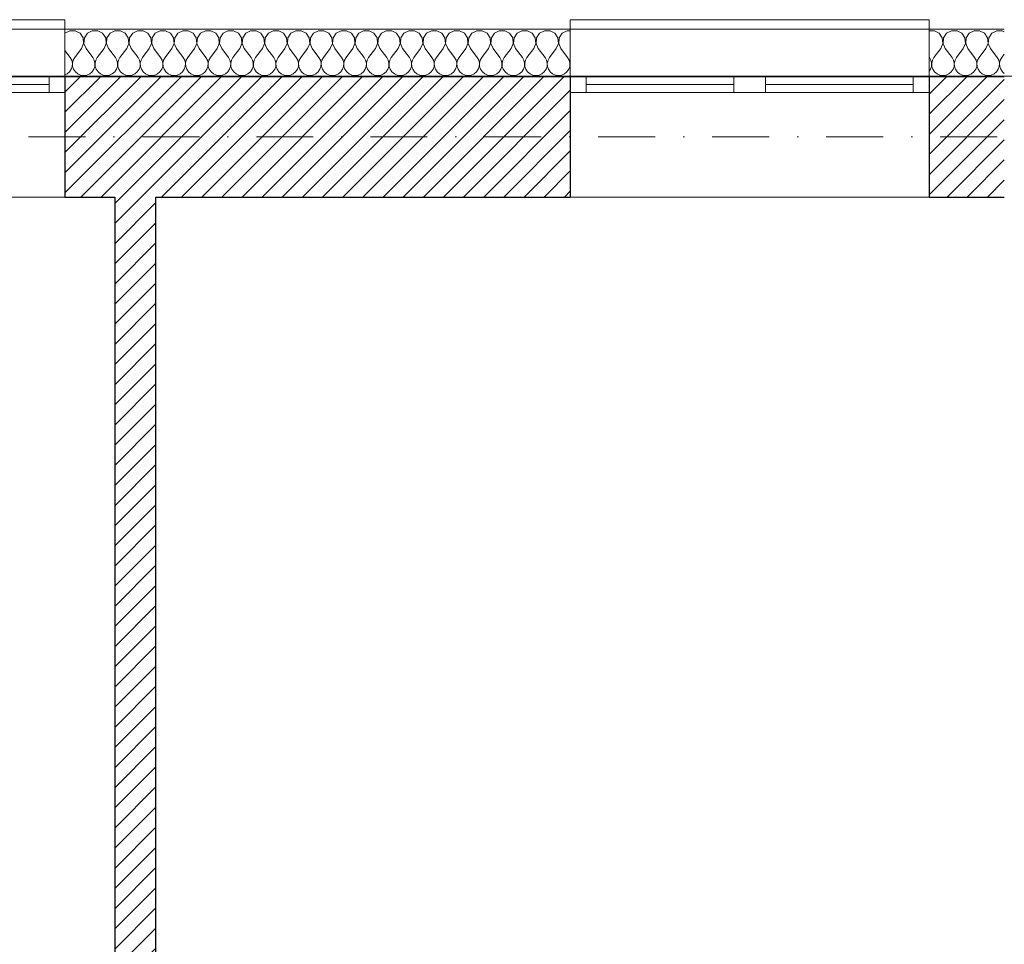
# Model space of a CAD drawing. Header units: millimetres. Extents: x 172139 to 266886, y 98118 to 138225.
# Tile 120 of 123: x 245941 to 249051, y 118786 to 121706. Entities that reach past the tile are written whole.
import ezdxf

# ---------------------------------------------------------------- set-up
doc = ezdxf.new("R2010")
doc.units = ezdxf.units.MM
doc.header["$MEASUREMENT"] = 0
doc.linetypes.add('Kropki i Kreski', pattern=[360, 180, -90, 0, -90])
for name, color, linetype in [('Konstrukcja - Siatki mod', 7, 'Continuous'), ('KR_INW', 7, 'Continuous'), ('NAPIS_SODON', 7, 'Continuous')]:
    doc.layers.add(name, color=color, linetype=linetype)
doc.layers.add('Konstrukcja - Siatki mod_Nr_pióra__48', color=7, linetype='Continuous', lineweight=15, true_color=0xa80f02)
doc.layers.add('KR_INW_Nr_pióra__102', color=7, linetype='Continuous', lineweight=5, true_color=0xcccccc)
for name, color, linetype, lineweight in [('KR_INW_Nr_pióra__101', 252, 'Continuous', 5), ('KR_INW_Nr_pióra__27', 7, 'Continuous', 25), ('KR_INW_Nr_pióra__47', 7, 'Continuous', 15), ('NAPIS_SODON_Nr_pióra__1', 7, 'Continuous', 13), ('Okna ArchiCADa_Nr_pióra__1', 7, 'Continuous', 13)]:
    doc.layers.add(name, color=color, linetype=linetype, lineweight=lineweight)
pattern_1 = [(45, (0, 0), (-31.819804, 31.819804), [])]

# ---------------------------------------------------------------- blocks, each defined once
blk = doc.blocks.new('Strop_1', base_point=(179225, 121523.3))
at = {"layer": 'NAPIS_SODON_Nr_pióra__1', "linetype": 'Continuous', "flags": 128}
blk.add_lwpolyline([(179225, 121523.3), (179225.9, 107003.8), (250898.3, 107008.3), (250897.4, 121527.8)], close=True, dxfattribs=at)
blk = doc.blocks.new('*X247')
at = {"layer": 'KR_INW_Nr_pióra__102', "linetype": 'Continuous'}
for p, q in [((246098.4, 121670.9), (246083.2, 121662.8)), ((246115.8, 121670.9), (246098.4, 121670.9)), ((246131.2, 121662.7), (246115.8, 121670.9)), ((246140.8, 121648.2), (246131.2, 121662.7)), ((246142.4, 121630.9), (246140.8, 121648.2)), ((246144.9, 121648.2), (246143.3, 121630.9)), ((246154.5, 121662.7), (246144.9, 121648.2)), ((246169.9, 121670.9), (246154.5, 121662.7)), ((246187.3, 121670.9), (246169.9, 121670.9)), ((246202.6, 121662.7), (246187.3, 121670.9)), ((246212.2, 121648.2), (246202.6, 121662.7)), ((246213.9, 121630.9), (246212.2, 121648.2)), ((246216.3, 121648.2), (246214.7, 121630.9)), ((246226, 121662.7), (246216.3, 121648.2)), ((246241.3, 121670.9), (246226, 121662.7)), ((246258.7, 121670.9), (246241.3, 121670.9)), ((246274, 121662.7), (246258.7, 121670.9)), ((246283.7, 121648.2), (246274, 121662.7)), ((246285.3, 121630.9), (246283.7, 121648.2)), ((246287.8, 121648.2), (246286.1, 121630.9)), ((246297.4, 121662.7), (246287.8, 121648.2)), ((246312.7, 121670.9), (246297.4, 121662.7)), ((246330.1, 121670.9), (246312.7, 121670.9)), ((246345.5, 121662.7), (246330.1, 121670.9)), ((246355.1, 121648.2), (246345.5, 121662.7)), ((246356.7, 121630.9), (246355.1, 121648.2)), ((246359.2, 121648.2), (246357.6, 121630.9)), ((246368.8, 121662.7), (246359.2, 121648.2)), ((246384.2, 121670.9), (246368.8, 121662.7)), ((246401.6, 121670.9), (246384.2, 121670.9)), ((246416.9, 121662.7), (246401.6, 121670.9)), ((246426.5, 121648.2), (246416.9, 121662.7)), ((246428.2, 121630.9), (246426.5, 121648.2)), ((246430.6, 121648.2), (246429, 121630.9)), ((246440.3, 121662.7), (246430.6, 121648.2)), ((246455.6, 121670.9), (246440.3, 121662.7)), ((246473, 121670.9), (246455.6, 121670.9)), ((246488.3, 121662.7), (246473, 121670.9)), ((246497.9, 121648.2), (246488.3, 121662.7)), ((246499.6, 121630.9), (246497.9, 121648.2)), ((246502.1, 121648.2), (246500.4, 121630.9)), ((246511.7, 121662.7), (246502.1, 121648.2)), ((246527, 121670.9), (246511.7, 121662.7)), ((246544.4, 121670.9), (246527, 121670.9)), ((246559.7, 121662.7), (246544.4, 121670.9)), ((246569.4, 121648.2), (246559.7, 121662.7)), ((246571, 121630.9), (246569.4, 121648.2)), ((246573.5, 121648.2), (246571.8, 121630.9)), ((246583.1, 121662.7), (246573.5, 121648.2)), ((246598.4, 121670.9), (246583.1, 121662.7)), ((246615.8, 121670.9), (246598.4, 121670.9)), ((246631.2, 121662.7), (246615.8, 121670.9)), ((246640.8, 121648.2), (246631.2, 121662.7)), ((246642.4, 121630.9), (246640.8, 121648.2)), ((246644.9, 121648.2), (246643.3, 121630.9)), ((246654.5, 121662.7), (246644.9, 121648.2)), ((246669.9, 121670.9), (246654.5, 121662.7)), ((246687.3, 121670.9), (246669.9, 121670.9)), ((246702.6, 121662.7), (246687.3, 121670.9)), ((246712.2, 121648.2), (246702.6, 121662.7)), ((246713.9, 121630.9), (246712.2, 121648.2)), ((246716.3, 121648.2), (246714.7, 121630.9)), ((246726, 121662.7), (246716.3, 121648.2)), ((246741.3, 121670.9), (246726, 121662.7)), ((246758.7, 121670.9), (246741.3, 121670.9)), ((246774, 121662.7), (246758.7, 121670.9)), ((246783.7, 121648.2), (246774, 121662.7)), ((246785.3, 121630.9), (246783.7, 121648.2)), ((246787.8, 121648.2), (246786.1, 121630.9)), ((246797.4, 121662.7), (246787.8, 121648.2)), ((246812.7, 121670.9), (246797.4, 121662.7)), ((246830.1, 121670.9), (246812.7, 121670.9)), ((246845.5, 121662.7), (246830.1, 121670.9)), ((246855.1, 121648.2), (246845.5, 121662.7)), ((246856.7, 121630.9), (246855.1, 121648.2)), ((246859.2, 121648.2), (246857.6, 121630.9)), ((246868.8, 121662.7), (246859.2, 121648.2)), ((246884.2, 121670.9), (246868.8, 121662.7)), ((246901.6, 121670.9), (246884.2, 121670.9)), ((246916.9, 121662.7), (246901.6, 121670.9)), ((246926.5, 121648.2), (246916.9, 121662.7)), ((246928.2, 121630.9), (246926.5, 121648.2)), ((246930.6, 121648.2), (246929, 121630.9)), ((246940.3, 121662.7), (246930.6, 121648.2)), ((246955.6, 121670.9), (246940.3, 121662.7)), ((246973, 121670.9), (246955.6, 121670.9)), ((246988.3, 121662.7), (246973, 121670.9)), ((246997.9, 121648.2), (246988.3, 121662.7)), ((246999.6, 121630.9), (246997.9, 121648.2)), ((247002.1, 121648.2), (247000.4, 121630.9)), ((247011.7, 121662.7), (247002.1, 121648.2)), ((247027, 121670.9), (247011.7, 121662.7)), ((247044.4, 121670.9), (247027, 121670.9)), ((247059.7, 121662.7), (247044.4, 121670.9)), ((247069.4, 121648.2), (247059.7, 121662.7)), ((247071, 121630.9), (247069.4, 121648.2)), ((247073.5, 121648.2), (247071.8, 121630.9)), ((247083.1, 121662.7), (247073.5, 121648.2)), ((247098.4, 121670.9), (247083.1, 121662.7)), ((247115.8, 121670.9), (247098.4, 121670.9)), ((247131.2, 121662.7), (247115.8, 121670.9)), ((247140.8, 121648.2), (247131.2, 121662.7)), ((247142.4, 121630.9), (247140.8, 121648.2)), ((247144.9, 121648.2), (247143.3, 121630.9)), ((247154.5, 121662.7), (247144.9, 121648.2)), ((247169.9, 121670.9), (247154.5, 121662.7)), ((247187.3, 121670.9), (247169.9, 121670.9)), ((247202.6, 121662.7), (247187.3, 121670.9)), ((247212.2, 121648.2), (247202.6, 121662.7)), ((247213.9, 121630.9), (247212.2, 121648.2)), ((247216.3, 121648.2), (247214.7, 121630.9)), ((247226, 121662.7), (247216.3, 121648.2)), ((247241.3, 121670.9), (247226, 121662.7)), ((247258.7, 121670.9), (247241.3, 121670.9)), ((247274, 121662.7), (247258.7, 121670.9)), ((247283.7, 121648.2), (247274, 121662.7)), ((247285.3, 121630.9), (247283.7, 121648.2)), ((247287.8, 121648.2), (247286.1, 121630.9)), ((247297.4, 121662.7), (247287.8, 121648.2)), ((247312.7, 121670.9), (247297.4, 121662.7)), ((247330.1, 121670.9), (247312.7, 121670.9)), ((247345.5, 121662.7), (247330.1, 121670.9)), ((247355.1, 121648.2), (247345.5, 121662.7)), ((247356.7, 121630.9), (247355.1, 121648.2)), ((247359.2, 121648.2), (247357.6, 121630.9)), ((247368.8, 121662.7), (247359.2, 121648.2)), ((247384.2, 121670.9), (247368.8, 121662.7)), ((247401.6, 121670.9), (247384.2, 121670.9)), ((247416.9, 121662.7), (247401.6, 121670.9)), ((247426.5, 121648.2), (247416.9, 121662.7)), ((247428.2, 121630.9), (247426.5, 121648.2)), ((247430.6, 121648.2), (247429, 121630.9)), ((247440.3, 121662.7), (247430.6, 121648.2)), ((247455.6, 121670.9), (247440.3, 121662.7)), ((247473, 121670.9), (247455.6, 121670.9)), ((247488.3, 121662.7), (247473, 121670.9)), ((247497.9, 121648.2), (247488.3, 121662.7)), ((247499.6, 121630.9), (247497.9, 121648.2)), ((247502.1, 121648.2), (247500.4, 121630.9)), ((247511.7, 121662.7), (247502.1, 121648.2)), ((247527, 121670.9), (247511.7, 121662.7)), ((247544.4, 121670.9), (247527, 121670.9)), ((247559.7, 121662.7), (247544.4, 121670.9)), ((247569.4, 121648.2), (247559.7, 121662.7)), ((247571, 121630.9), (247569.4, 121648.2)), ((247573.5, 121648.2), (247571.8, 121630.9)), ((247583.1, 121662.7), (247573.5, 121648.2)), ((247598.4, 121670.9), (247583.1, 121662.7)), ((247615.8, 121670.9), (247598.4, 121670.9)), ((247631.2, 121662.7), (247615.8, 121670.9)), ((247640.8, 121648.2), (247631.2, 121662.7)), ((247642.4, 121630.9), (247640.8, 121648.2)), ((247644.9, 121648.2), (247643.3, 121630.9)), ((247654.5, 121662.7), (247644.9, 121648.2)), ((247669.9, 121670.9), (247654.5, 121662.7)), ((247679.9, 121670.9), (247669.9, 121670.9)), ((246135.7, 121614.9), (246142.4, 121630.9)), ((246143.3, 121630.9), (246150, 121614.9)), ((246207.1, 121614.9), (246213.9, 121630.9)), ((246214.7, 121630.9), (246221.4, 121614.9)), ((246278.6, 121614.9), (246285.3, 121630.9)), ((246286.1, 121630.9), (246292.9, 121614.9)), ((246350, 121614.9), (246356.7, 121630.9)), ((246357.6, 121630.9), (246364.3, 121614.9)), ((246421.4, 121614.9), (246428.2, 121630.9)), ((246429, 121630.9), (246435.7, 121614.9)), ((246492.9, 121614.9), (246499.6, 121630.9)), ((246500.4, 121630.9), (246507.1, 121614.9)), ((246564.3, 121614.9), (246571, 121630.9)), ((246571.8, 121630.9), (246578.6, 121614.9)), ((246635.7, 121614.9), (246642.4, 121630.9)), ((246643.3, 121630.9), (246650, 121614.9)), ((246707.1, 121614.9), (246713.9, 121630.9)), ((246714.7, 121630.9), (246721.4, 121614.9)), ((246778.6, 121614.9), (246785.3, 121630.9)), ((246786.1, 121630.9), (246792.9, 121614.9)), ((246850, 121614.9), (246856.7, 121630.9)), ((246857.6, 121630.9), (246864.3, 121614.9)), ((246921.4, 121614.9), (246928.2, 121630.9)), ((246929, 121630.9), (246935.7, 121614.9)), ((246992.9, 121614.9), (246999.6, 121630.9)), ((247000.4, 121630.9), (247007.1, 121614.9)), ((247064.3, 121614.9), (247071, 121630.9)), ((247071.8, 121630.9), (247078.6, 121614.9)), ((247135.7, 121614.9), (247142.4, 121630.9)), ((247143.3, 121630.9), (247150, 121614.9)), ((247207.1, 121614.9), (247213.9, 121630.9)), ((247214.7, 121630.9), (247221.4, 121614.9)), ((247278.6, 121614.9), (247285.3, 121630.9)), ((247286.1, 121630.9), (247292.9, 121614.9)), ((247350, 121614.9), (247356.7, 121630.9)), ((247357.6, 121630.9), (247364.3, 121614.9)), ((247421.4, 121614.9), (247428.2, 121630.9)), ((247429, 121630.9), (247435.7, 121614.9)), ((247492.9, 121614.9), (247499.6, 121630.9)), ((247500.4, 121630.9), (247507.1, 121614.9)), ((247564.3, 121614.9), (247571, 121630.9)), ((247571.8, 121630.9), (247578.6, 121614.9)), ((247635.7, 121614.9), (247642.4, 121630.9)), ((247643.3, 121630.9), (247650, 121614.9)), ((246083.2, 121608.7), (246100, 121586.3)), ((246104.8, 121577.7), (246100, 121586.3)), ((246114.3, 121586.3), (246109.5, 121577.7)), ((246135.7, 121614.9), (246114.3, 121586.3)), ((246150, 121614.9), (246171.4, 121586.3)), ((246176.2, 121577.7), (246171.4, 121586.3)), ((246185.7, 121586.3), (246180.9, 121577.7)), ((246207.1, 121614.9), (246185.7, 121586.3)), ((246221.4, 121614.9), (246242.9, 121586.3)), ((246247.6, 121577.7), (246242.9, 121586.3)), ((246257.1, 121586.3), (246252.4, 121577.7)), ((246278.6, 121614.9), (246257.1, 121586.3)), ((246292.9, 121614.9), (246314.3, 121586.3)), ((246319.1, 121577.7), (246314.3, 121586.3)), ((246328.6, 121586.3), (246323.8, 121577.7)), ((246350, 121614.9), (246328.6, 121586.3)), ((246364.3, 121614.9), (246385.7, 121586.3)), ((246390.5, 121577.7), (246385.7, 121586.3)), ((246400, 121586.3), (246395.2, 121577.7)), ((246421.4, 121614.9), (246400, 121586.3)), ((246435.7, 121614.9), (246457.1, 121586.3)), ((246461.9, 121577.7), (246457.1, 121586.3)), ((246471.4, 121586.3), (246466.7, 121577.7)), ((246492.9, 121614.9), (246471.4, 121586.3)), ((246507.1, 121614.9), (246528.6, 121586.3)), ((246533.3, 121577.7), (246528.6, 121586.3)), ((246542.9, 121586.3), (246538.1, 121577.7)), ((246564.3, 121614.9), (246542.9, 121586.3)), ((246578.6, 121614.9), (246600, 121586.3)), ((246604.8, 121577.7), (246600, 121586.3)), ((246614.3, 121586.3), (246609.5, 121577.7)), ((246635.7, 121614.9), (246614.3, 121586.3)), ((246650, 121614.9), (246671.4, 121586.3)), ((246676.2, 121577.7), (246671.4, 121586.3)), ((246685.7, 121586.3), (246680.9, 121577.7)), ((246707.1, 121614.9), (246685.7, 121586.3)), ((246721.4, 121614.9), (246742.9, 121586.3)), ((246747.6, 121577.7), (246742.9, 121586.3)), ((246757.1, 121586.3), (246752.4, 121577.7)), ((246778.6, 121614.9), (246757.1, 121586.3)), ((246792.9, 121614.9), (246814.3, 121586.3)), ((246819.1, 121577.7), (246814.3, 121586.3)), ((246828.6, 121586.3), (246823.8, 121577.7)), ((246850, 121614.9), (246828.6, 121586.3)), ((246864.3, 121614.9), (246885.7, 121586.3)), ((246890.5, 121577.7), (246885.7, 121586.3)), ((246900, 121586.3), (246895.2, 121577.7)), ((246921.4, 121614.9), (246900, 121586.3)), ((246935.7, 121614.9), (246957.1, 121586.3)), ((246961.9, 121577.7), (246957.1, 121586.3)), ((246971.4, 121586.3), (246966.7, 121577.7)), ((246992.9, 121614.9), (246971.4, 121586.3)), ((247007.1, 121614.9), (247028.6, 121586.3)), ((247033.3, 121577.7), (247028.6, 121586.3)), ((247042.9, 121586.3), (247038.1, 121577.7)), ((247064.3, 121614.9), (247042.9, 121586.3)), ((247078.6, 121614.9), (247100, 121586.3)), ((247104.8, 121577.7), (247100, 121586.3)), ((247114.3, 121586.3), (247109.5, 121577.7)), ((247135.7, 121614.9), (247114.3, 121586.3)), ((247150, 121614.9), (247171.4, 121586.3)), ((247176.2, 121577.7), (247171.4, 121586.3)), ((247185.7, 121586.3), (247180.9, 121577.7)), ((247207.1, 121614.9), (247185.7, 121586.3)), ((247221.4, 121614.9), (247242.9, 121586.3)), ((247247.6, 121577.7), (247242.9, 121586.3)), ((247257.1, 121586.3), (247252.4, 121577.7)), ((247278.6, 121614.9), (247257.1, 121586.3)), ((247292.9, 121614.9), (247314.3, 121586.3)), ((247319.1, 121577.7), (247314.3, 121586.3)), ((247328.6, 121586.3), (247323.8, 121577.7)), ((247350, 121614.9), (247328.6, 121586.3)), ((247364.3, 121614.9), (247385.7, 121586.3)), ((247390.5, 121577.7), (247385.7, 121586.3)), ((247400, 121586.3), (247395.2, 121577.7)), ((247421.4, 121614.9), (247400, 121586.3)), ((247435.7, 121614.9), (247457.1, 121586.3)), ((247461.9, 121577.7), (247457.1, 121586.3)), ((247471.4, 121586.3), (247466.7, 121577.7)), ((247492.9, 121614.9), (247471.4, 121586.3)), ((247507.1, 121614.9), (247528.6, 121586.3)), ((247533.3, 121577.7), (247528.6, 121586.3)), ((247542.9, 121586.3), (247538.1, 121577.7)), ((247564.3, 121614.9), (247542.9, 121586.3)), ((247578.6, 121614.9), (247600, 121586.3)), ((247604.8, 121577.7), (247600, 121586.3)), ((247614.3, 121586.3), (247609.5, 121577.7)), ((247635.7, 121614.9), (247614.3, 121586.3)), ((247650, 121614.9), (247671.4, 121586.3)), ((247676.2, 121577.7), (247671.4, 121586.3)), ((246103.4, 121548.9), (246106.5, 121558.2)), ((246107, 121568.1), (246104.8, 121577.7)), ((246106.5, 121558.2), (246107, 121568.1)), ((246109.5, 121577.7), (246107.3, 121568.1)), ((246107.3, 121568.1), (246107.8, 121558.2)), ((246107.8, 121558.2), (246110.9, 121548.9)), ((246174.8, 121548.9), (246177.9, 121558.2)), ((246178.4, 121568.1), (246176.2, 121577.7)), ((246177.9, 121558.2), (246178.4, 121568.1)), ((246180.9, 121577.7), (246178.7, 121568.1)), ((246178.7, 121568.1), (246179.2, 121558.2)), ((246179.2, 121558.2), (246182.3, 121548.9)), ((246246.2, 121548.9), (246249.4, 121558.2)), ((246249.9, 121568.1), (246247.6, 121577.7)), ((246249.4, 121558.2), (246249.9, 121568.1)), ((246252.4, 121577.7), (246250.1, 121568.1)), ((246250.1, 121568.1), (246250.6, 121558.2)), ((246250.6, 121558.2), (246253.8, 121548.9)), ((246317.7, 121548.9), (246320.8, 121558.2)), ((246321.3, 121568.1), (246319.1, 121577.7)), ((246320.8, 121558.2), (246321.3, 121568.1)), ((246323.8, 121577.7), (246321.6, 121568.1)), ((246321.6, 121568.1), (246322.1, 121558.2)), ((246322.1, 121558.2), (246325.2, 121548.9)), ((246389.1, 121548.9), (246392.2, 121558.2)), ((246392.7, 121568.1), (246390.5, 121577.7)), ((246392.2, 121558.2), (246392.7, 121568.1)), ((246395.2, 121577.7), (246393, 121568.1)), ((246393, 121568.1), (246393.5, 121558.2)), ((246393.5, 121558.2), (246396.6, 121548.9)), ((246460.5, 121548.9), (246463.7, 121558.2)), ((246464.1, 121568.1), (246461.9, 121577.7)), ((246463.7, 121558.2), (246464.1, 121568.1)), ((246466.7, 121577.7), (246464.4, 121568.1)), ((246464.4, 121568.1), (246464.9, 121558.2)), ((246464.9, 121558.2), (246468.1, 121548.9)), ((246531.9, 121548.9), (246535.1, 121558.2)), ((246535.6, 121568.1), (246533.3, 121577.7)), ((246535.1, 121558.2), (246535.6, 121568.1)), ((246538.1, 121577.7), (246535.9, 121568.1)), ((246535.9, 121568.1), (246536.3, 121558.2)), ((246536.3, 121558.2), (246539.5, 121548.9)), ((246603.4, 121548.9), (246606.5, 121558.2)), ((246607, 121568.1), (246604.8, 121577.7)), ((246606.5, 121558.2), (246607, 121568.1)), ((246609.5, 121577.7), (246607.3, 121568.1)), ((246607.3, 121568.1), (246607.8, 121558.2)), ((246607.8, 121558.2), (246610.9, 121548.9)), ((246674.8, 121548.9), (246677.9, 121558.2)), ((246678.4, 121568.1), (246676.2, 121577.7)), ((246677.9, 121558.2), (246678.4, 121568.1)), ((246680.9, 121577.7), (246678.7, 121568.1)), ((246678.7, 121568.1), (246679.2, 121558.2)), ((246679.2, 121558.2), (246682.3, 121548.9)), ((246746.2, 121548.9), (246749.4, 121558.2)), ((246749.9, 121568.1), (246747.6, 121577.7)), ((246749.4, 121558.2), (246749.9, 121568.1)), ((246752.4, 121577.7), (246750.1, 121568.1)), ((246750.1, 121568.1), (246750.6, 121558.2)), ((246750.6, 121558.2), (246753.8, 121548.9)), ((246817.7, 121548.9), (246820.8, 121558.2)), ((246821.3, 121568.1), (246819.1, 121577.7)), ((246820.8, 121558.2), (246821.3, 121568.1)), ((246823.8, 121577.7), (246821.6, 121568.1)), ((246821.6, 121568.1), (246822.1, 121558.2)), ((246822.1, 121558.2), (246825.2, 121548.9)), ((246889.1, 121548.9), (246892.2, 121558.2)), ((246892.7, 121568.1), (246890.5, 121577.7)), ((246892.2, 121558.2), (246892.7, 121568.1)), ((246895.2, 121577.7), (246893, 121568.1)), ((246893, 121568.1), (246893.5, 121558.2)), ((246893.5, 121558.2), (246896.6, 121548.9)), ((246960.5, 121548.9), (246963.7, 121558.2)), ((246964.1, 121568.1), (246961.9, 121577.7)), ((246963.7, 121558.2), (246964.1, 121568.1)), ((246966.7, 121577.7), (246964.4, 121568.1)), ((246964.4, 121568.1), (246964.9, 121558.2)), ((246964.9, 121558.2), (246968.1, 121548.9)), ((247031.9, 121548.9), (247035.1, 121558.2)), ((247035.6, 121568.1), (247033.3, 121577.7)), ((247035.1, 121558.2), (247035.6, 121568.1)), ((247038.1, 121577.7), (247035.9, 121568.1)), ((247035.9, 121568.1), (247036.3, 121558.2)), ((247036.3, 121558.2), (247039.5, 121548.9)), ((247103.4, 121548.9), (247106.5, 121558.2)), ((247107, 121568.1), (247104.8, 121577.7)), ((247106.5, 121558.2), (247107, 121568.1)), ((247109.5, 121577.7), (247107.3, 121568.1)), ((247107.3, 121568.1), (247107.8, 121558.2)), ((247107.8, 121558.2), (247110.9, 121548.9)), ((247174.8, 121548.9), (247177.9, 121558.2)), ((247178.4, 121568.1), (247176.2, 121577.7)), ((247177.9, 121558.2), (247178.4, 121568.1)), ((247180.9, 121577.7), (247178.7, 121568.1)), ((247178.7, 121568.1), (247179.2, 121558.2)), ((247179.2, 121558.2), (247182.3, 121548.9)), ((247246.2, 121548.9), (247249.4, 121558.2)), ((247249.9, 121568.1), (247247.6, 121577.7)), ((247249.4, 121558.2), (247249.9, 121568.1)), ((247252.4, 121577.7), (247250.1, 121568.1)), ((247250.1, 121568.1), (247250.6, 121558.2)), ((247250.6, 121558.2), (247253.8, 121548.9)), ((247317.7, 121548.9), (247320.8, 121558.2)), ((247321.3, 121568.1), (247319.1, 121577.7)), ((247320.8, 121558.2), (247321.3, 121568.1)), ((247323.8, 121577.7), (247321.6, 121568.1)), ((247321.6, 121568.1), (247322.1, 121558.2)), ((247322.1, 121558.2), (247325.2, 121548.9)), ((247389.1, 121548.9), (247392.2, 121558.2)), ((247392.7, 121568.1), (247390.5, 121577.7)), ((247392.2, 121558.2), (247392.7, 121568.1)), ((247395.2, 121577.7), (247393, 121568.1)), ((247393, 121568.1), (247393.5, 121558.2)), ((247393.5, 121558.2), (247396.6, 121548.9)), ((247460.5, 121548.9), (247463.7, 121558.2)), ((247464.1, 121568.1), (247461.9, 121577.7)), ((247463.7, 121558.2), (247464.1, 121568.1)), ((247466.7, 121577.7), (247464.4, 121568.1)), ((247464.4, 121568.1), (247464.9, 121558.2)), ((247464.9, 121558.2), (247468.1, 121548.9)), ((247531.9, 121548.9), (247535.1, 121558.2)), ((247535.6, 121568.1), (247533.3, 121577.7)), ((247535.1, 121558.2), (247535.6, 121568.1)), ((247538.1, 121577.7), (247535.9, 121568.1)), ((247535.9, 121568.1), (247536.3, 121558.2)), ((247536.3, 121558.2), (247539.5, 121548.9)), ((247603.4, 121548.9), (247606.5, 121558.2)), ((247607, 121568.1), (247604.8, 121577.7)), ((247606.5, 121558.2), (247607, 121568.1)), ((247609.5, 121577.7), (247607.3, 121568.1)), ((247607.3, 121568.1), (247607.8, 121558.2)), ((247607.8, 121558.2), (247610.9, 121548.9)), ((247674.8, 121548.9), (247677.9, 121558.2)), ((247678.4, 121568.1), (247676.2, 121577.7)), ((247677.9, 121558.2), (247678.4, 121568.1)), ((247679.9, 121573.3), (247678.7, 121568.1)), ((247678.7, 121568.1), (247679.2, 121558.2)), ((247679.2, 121558.2), (247679.9, 121556.1)), ((246083.2, 121531.4), (246090.2, 121534.5)), ((246090.2, 121534.5), (246097.8, 121540.8)), ((246097.8, 121540.8), (246103.4, 121548.9)), ((246110.9, 121548.9), (246116.5, 121540.8)), ((246116.5, 121540.8), (246124.1, 121534.5)), ((246124.1, 121534.5), (246133.1, 121530.5)), ((246133.1, 121530.5), (246142.9, 121529.2)), ((246142.9, 121529.2), (246152.6, 121530.5)), ((246152.6, 121530.5), (246161.6, 121534.5)), ((246161.6, 121534.5), (246169.2, 121540.8)), ((246169.2, 121540.8), (246174.8, 121548.9)), ((246182.3, 121548.9), (246187.9, 121540.8)), ((246187.9, 121540.8), (246195.5, 121534.5)), ((246195.5, 121534.5), (246204.5, 121530.5)), ((246204.5, 121530.5), (246214.3, 121529.2)), ((246214.3, 121529.2), (246224, 121530.5)), ((246224, 121530.5), (246233.1, 121534.5)), ((246233.1, 121534.5), (246240.6, 121540.8)), ((246240.6, 121540.8), (246246.2, 121548.9)), ((246253.8, 121548.9), (246259.4, 121540.8)), ((246259.4, 121540.8), (246266.9, 121534.5)), ((246266.9, 121534.5), (246276, 121530.5)), ((246276, 121530.5), (246285.7, 121529.2)), ((246285.7, 121529.2), (246295.5, 121530.5)), ((246295.5, 121530.5), (246304.5, 121534.5)), ((246304.5, 121534.5), (246312.1, 121540.8)), ((246312.1, 121540.8), (246317.7, 121548.9)), ((246325.2, 121548.9), (246330.8, 121540.8)), ((246330.8, 121540.8), (246338.4, 121534.5)), ((246338.4, 121534.5), (246347.4, 121530.5)), ((246347.4, 121530.5), (246357.1, 121529.2)), ((246357.1, 121529.2), (246366.9, 121530.5)), ((246366.9, 121530.5), (246375.9, 121534.5)), ((246375.9, 121534.5), (246383.5, 121540.8)), ((246383.5, 121540.8), (246389.1, 121548.9)), ((246396.6, 121548.9), (246402.2, 121540.8)), ((246402.2, 121540.8), (246409.8, 121534.5)), ((246409.8, 121534.5), (246418.8, 121530.5)), ((246418.8, 121530.5), (246428.6, 121529.2)), ((246428.6, 121529.2), (246438.3, 121530.5)), ((246438.3, 121530.5), (246447.3, 121534.5)), ((246447.3, 121534.5), (246454.9, 121540.8)), ((246454.9, 121540.8), (246460.5, 121548.9)), ((246468.1, 121548.9), (246473.6, 121540.8)), ((246473.6, 121540.8), (246481.2, 121534.5)), ((246481.2, 121534.5), (246490.2, 121530.5)), ((246490.2, 121530.5), (246500, 121529.2)), ((246500, 121529.2), (246509.8, 121530.5)), ((246509.8, 121530.5), (246518.8, 121534.5)), ((246518.8, 121534.5), (246526.4, 121540.8)), ((246526.4, 121540.8), (246531.9, 121548.9)), ((246539.5, 121548.9), (246545.1, 121540.8)), ((246545.1, 121540.8), (246552.7, 121534.5)), ((246552.7, 121534.5), (246561.7, 121530.5)), ((246561.7, 121530.5), (246571.4, 121529.2)), ((246571.4, 121529.2), (246581.2, 121530.5)), ((246581.2, 121530.5), (246590.2, 121534.5)), ((246590.2, 121534.5), (246597.8, 121540.8)), ((246597.8, 121540.8), (246603.4, 121548.9)), ((246610.9, 121548.9), (246616.5, 121540.8)), ((246616.5, 121540.8), (246624.1, 121534.5)), ((246624.1, 121534.5), (246633.1, 121530.5)), ((246633.1, 121530.5), (246642.9, 121529.2)), ((246642.9, 121529.2), (246652.6, 121530.5)), ((246652.6, 121530.5), (246661.6, 121534.5)), ((246661.6, 121534.5), (246669.2, 121540.8)), ((246669.2, 121540.8), (246674.8, 121548.9)), ((246682.3, 121548.9), (246687.9, 121540.8)), ((246687.9, 121540.8), (246695.5, 121534.5)), ((246695.5, 121534.5), (246704.5, 121530.5)), ((246704.5, 121530.5), (246714.3, 121529.2)), ((246714.3, 121529.2), (246724, 121530.5)), ((246724, 121530.5), (246733.1, 121534.5)), ((246733.1, 121534.5), (246740.6, 121540.8)), ((246740.6, 121540.8), (246746.2, 121548.9)), ((246753.8, 121548.9), (246759.4, 121540.8)), ((246759.4, 121540.8), (246766.9, 121534.5)), ((246766.9, 121534.5), (246776, 121530.5)), ((246776, 121530.5), (246785.7, 121529.2)), ((246785.7, 121529.2), (246795.5, 121530.5)), ((246795.5, 121530.5), (246804.5, 121534.5)), ((246804.5, 121534.5), (246812.1, 121540.8)), ((246812.1, 121540.8), (246817.7, 121548.9)), ((246825.2, 121548.9), (246830.8, 121540.8)), ((246830.8, 121540.8), (246838.4, 121534.5)), ((246838.4, 121534.5), (246847.4, 121530.5)), ((246847.4, 121530.5), (246857.1, 121529.2)), ((246857.1, 121529.2), (246866.9, 121530.5)), ((246866.9, 121530.5), (246875.9, 121534.5)), ((246875.9, 121534.5), (246883.5, 121540.8)), ((246883.5, 121540.8), (246889.1, 121548.9)), ((246896.6, 121548.9), (246902.2, 121540.8)), ((246902.2, 121540.8), (246909.8, 121534.5)), ((246909.8, 121534.5), (246918.8, 121530.5)), ((246918.8, 121530.5), (246928.6, 121529.2)), ((246928.6, 121529.2), (246938.3, 121530.5)), ((246938.3, 121530.5), (246947.3, 121534.5)), ((246947.3, 121534.5), (246954.9, 121540.8)), ((246954.9, 121540.8), (246960.5, 121548.9)), ((246968.1, 121548.9), (246973.6, 121540.8)), ((246973.6, 121540.8), (246981.2, 121534.5)), ((246981.2, 121534.5), (246990.2, 121530.5)), ((246990.2, 121530.5), (247000, 121529.2)), ((247000, 121529.2), (247009.8, 121530.5)), ((247009.8, 121530.5), (247018.8, 121534.5)), ((247018.8, 121534.5), (247026.4, 121540.8)), ((247026.4, 121540.8), (247031.9, 121548.9)), ((247039.5, 121548.9), (247045.1, 121540.8)), ((247045.1, 121540.8), (247052.7, 121534.5)), ((247052.7, 121534.5), (247061.7, 121530.5)), ((247061.7, 121530.5), (247071.4, 121529.2)), ((247071.4, 121529.2), (247081.2, 121530.5)), ((247081.2, 121530.5), (247090.2, 121534.5)), ((247090.2, 121534.5), (247097.8, 121540.8)), ((247097.8, 121540.8), (247103.4, 121548.9)), ((247110.9, 121548.9), (247116.5, 121540.8)), ((247116.5, 121540.8), (247124.1, 121534.5)), ((247124.1, 121534.5), (247133.1, 121530.5)), ((247133.1, 121530.5), (247142.9, 121529.2)), ((247142.9, 121529.2), (247152.6, 121530.5)), ((247152.6, 121530.5), (247161.6, 121534.5)), ((247161.6, 121534.5), (247169.2, 121540.8)), ((247169.2, 121540.8), (247174.8, 121548.9)), ((247182.3, 121548.9), (247187.9, 121540.8)), ((247187.9, 121540.8), (247195.5, 121534.5)), ((247195.5, 121534.5), (247204.5, 121530.5)), ((247204.5, 121530.5), (247214.3, 121529.2)), ((247214.3, 121529.2), (247224, 121530.5)), ((247224, 121530.5), (247233.1, 121534.5)), ((247233.1, 121534.5), (247240.6, 121540.8)), ((247240.6, 121540.8), (247246.2, 121548.9)), ((247253.8, 121548.9), (247259.4, 121540.8)), ((247259.4, 121540.8), (247266.9, 121534.5)), ((247266.9, 121534.5), (247276, 121530.5)), ((247276, 121530.5), (247285.7, 121529.2)), ((247285.7, 121529.2), (247295.5, 121530.5)), ((247295.5, 121530.5), (247304.5, 121534.5)), ((247304.5, 121534.5), (247312.1, 121540.8)), ((247312.1, 121540.8), (247317.7, 121548.9)), ((247325.2, 121548.9), (247330.8, 121540.8)), ((247330.8, 121540.8), (247338.4, 121534.5)), ((247338.4, 121534.5), (247347.4, 121530.5)), ((247347.4, 121530.5), (247357.1, 121529.2)), ((247357.1, 121529.2), (247366.9, 121530.5)), ((247366.9, 121530.5), (247375.9, 121534.5)), ((247375.9, 121534.5), (247383.5, 121540.8)), ((247383.5, 121540.8), (247389.1, 121548.9)), ((247396.6, 121548.9), (247402.2, 121540.8)), ((247402.2, 121540.8), (247409.8, 121534.5)), ((247409.8, 121534.5), (247418.8, 121530.5)), ((247418.8, 121530.5), (247428.6, 121529.2)), ((247428.6, 121529.2), (247438.3, 121530.5)), ((247438.3, 121530.5), (247447.3, 121534.5)), ((247447.3, 121534.5), (247454.9, 121540.8)), ((247454.9, 121540.8), (247460.5, 121548.9)), ((247468.1, 121548.9), (247473.6, 121540.8)), ((247473.6, 121540.8), (247481.2, 121534.5)), ((247481.2, 121534.5), (247490.2, 121530.5)), ((247490.2, 121530.5), (247500, 121529.2)), ((247500, 121529.2), (247509.8, 121530.5)), ((247509.8, 121530.5), (247518.8, 121534.5)), ((247518.8, 121534.5), (247526.4, 121540.8)), ((247526.4, 121540.8), (247531.9, 121548.9)), ((247539.5, 121548.9), (247545.1, 121540.8)), ((247545.1, 121540.8), (247552.7, 121534.5)), ((247552.7, 121534.5), (247561.7, 121530.5)), ((247561.7, 121530.5), (247571.4, 121529.2)), ((247571.4, 121529.2), (247581.2, 121530.5)), ((247581.2, 121530.5), (247590.2, 121534.5)), ((247590.2, 121534.5), (247597.8, 121540.8)), ((247597.8, 121540.8), (247603.4, 121548.9)), ((247610.9, 121548.9), (247616.5, 121540.8)), ((247616.5, 121540.8), (247624.1, 121534.5)), ((247624.1, 121534.5), (247633.1, 121530.5)), ((247633.1, 121530.5), (247642.9, 121529.2)), ((247642.9, 121529.2), (247652.6, 121530.5)), ((247652.6, 121530.5), (247661.6, 121534.5)), ((247661.6, 121534.5), (247669.2, 121540.8)), ((247669.2, 121540.8), (247674.8, 121548.9))]:
    blk.add_line(p, q, dxfattribs=at)
blk = doc.blocks.new('*X248')
at = {"layer": 'KR_INW_Nr_pióra__102', "linetype": 'Continuous'}
for p, q in [((248830.1, 121670.9), (248813.4, 121670.9)), ((248845.5, 121662.7), (248830.1, 121670.9)), ((248855.1, 121648.2), (248845.5, 121662.7)), ((248856.7, 121630.9), (248855.1, 121648.2)), ((248859.2, 121648.2), (248857.6, 121630.9)), ((248868.8, 121662.7), (248859.2, 121648.2)), ((248884.2, 121670.9), (248868.8, 121662.7)), ((248901.6, 121670.9), (248884.2, 121670.9)), ((248916.9, 121662.7), (248901.6, 121670.9)), ((248926.5, 121648.2), (248916.9, 121662.7)), ((248928.2, 121630.9), (248926.5, 121648.2)), ((248930.6, 121648.2), (248929, 121630.9)), ((248940.3, 121662.7), (248930.6, 121648.2)), ((248955.6, 121670.9), (248940.3, 121662.7)), ((248973, 121670.9), (248955.6, 121670.9)), ((248988.3, 121662.7), (248973, 121670.9)), ((248997.9, 121648.2), (248988.3, 121662.7)), ((248999.6, 121630.9), (248997.9, 121648.2)), ((249002.1, 121648.2), (249000.4, 121630.9)), ((249011.7, 121662.7), (249002.1, 121648.2)), ((249027, 121670.9), (249011.7, 121662.7)), ((249044.4, 121670.9), (249027, 121670.9)), ((249050.9, 121667.5), (249044.4, 121670.9)), ((248850, 121614.9), (248856.7, 121630.9)), ((248857.6, 121630.9), (248864.3, 121614.9)), ((248921.4, 121614.9), (248928.2, 121630.9)), ((248929, 121630.9), (248935.7, 121614.9)), ((248992.9, 121614.9), (248999.6, 121630.9)), ((249000.4, 121630.9), (249007.1, 121614.9)), ((248813.4, 121587.5), (248814.3, 121586.3)), ((248819.1, 121577.7), (248814.3, 121586.3)), ((248828.6, 121586.3), (248823.8, 121577.7)), ((248850, 121614.9), (248828.6, 121586.3)), ((248864.3, 121614.9), (248885.7, 121586.3)), ((248890.5, 121577.7), (248885.7, 121586.3)), ((248900, 121586.3), (248895.2, 121577.7)), ((248921.4, 121614.9), (248900, 121586.3)), ((248935.7, 121614.9), (248957.1, 121586.3)), ((248961.9, 121577.7), (248957.1, 121586.3)), ((248971.4, 121586.3), (248966.7, 121577.7)), ((248992.9, 121614.9), (248971.4, 121586.3)), ((249007.1, 121614.9), (249028.6, 121586.3)), ((249033.3, 121577.7), (249028.6, 121586.3)), ((249042.9, 121586.3), (249038.1, 121577.7)), ((249050.9, 121597), (249042.9, 121586.3)), ((248817.7, 121548.9), (248820.8, 121558.2)), ((248821.3, 121568.1), (248819.1, 121577.7)), ((248820.8, 121558.2), (248821.3, 121568.1)), ((248823.8, 121577.7), (248821.6, 121568.1)), ((248821.6, 121568.1), (248822.1, 121558.2)), ((248822.1, 121558.2), (248825.2, 121548.9)), ((248889.1, 121548.9), (248892.2, 121558.2)), ((248892.7, 121568.1), (248890.5, 121577.7)), ((248892.2, 121558.2), (248892.7, 121568.1)), ((248895.2, 121577.7), (248893, 121568.1)), ((248893, 121568.1), (248893.5, 121558.2)), ((248893.5, 121558.2), (248896.6, 121548.9)), ((248960.5, 121548.9), (248963.7, 121558.2)), ((248964.1, 121568.1), (248961.9, 121577.7)), ((248963.7, 121558.2), (248964.1, 121568.1)), ((248966.7, 121577.7), (248964.4, 121568.1)), ((248964.4, 121568.1), (248964.9, 121558.2)), ((248964.9, 121558.2), (248968.1, 121548.9)), ((249031.9, 121548.9), (249035.1, 121558.2)), ((249035.6, 121568.1), (249033.3, 121577.7)), ((249035.1, 121558.2), (249035.6, 121568.1)), ((249038.1, 121577.7), (249035.9, 121568.1)), ((249035.9, 121568.1), (249036.3, 121558.2)), ((249036.3, 121558.2), (249039.5, 121548.9)), ((248813.4, 121542.8), (248817.7, 121548.9)), ((248825.2, 121548.9), (248830.8, 121540.8)), ((248830.8, 121540.8), (248838.4, 121534.5)), ((248838.4, 121534.5), (248847.4, 121530.5)), ((248847.4, 121530.5), (248857.1, 121529.2)), ((248857.1, 121529.2), (248866.9, 121530.5)), ((248866.9, 121530.5), (248875.9, 121534.5)), ((248875.9, 121534.5), (248883.5, 121540.8)), ((248883.5, 121540.8), (248889.1, 121548.9)), ((248896.6, 121548.9), (248902.2, 121540.8)), ((248902.2, 121540.8), (248909.8, 121534.5)), ((248909.8, 121534.5), (248918.8, 121530.5)), ((248918.8, 121530.5), (248928.6, 121529.2)), ((248928.6, 121529.2), (248938.3, 121530.5)), ((248938.3, 121530.5), (248947.3, 121534.5)), ((248947.3, 121534.5), (248954.9, 121540.8)), ((248954.9, 121540.8), (248960.5, 121548.9)), ((248968.1, 121548.9), (248973.6, 121540.8)), ((248973.6, 121540.8), (248981.2, 121534.5)), ((248981.2, 121534.5), (248990.2, 121530.5)), ((248990.2, 121530.5), (249000, 121529.2)), ((249000, 121529.2), (249009.8, 121530.5)), ((249009.8, 121530.5), (249018.8, 121534.5)), ((249018.8, 121534.5), (249026.4, 121540.8)), ((249026.4, 121540.8), (249031.9, 121548.9)), ((249039.5, 121548.9), (249045.1, 121540.8)), ((249045.1, 121540.8), (249050.9, 121535.9))]:
    blk.add_line(p, q, dxfattribs=at)
blk = doc.blocks.new('Okno podwójne 19_2')
at = {"layer": 'Okna ArchiCADa_Nr_pióra__1', "linetype": 'Continuous'}
for p, q in [((-566.75, 330), (566.75, 330)), ((-566.75, 0), (-516.75, 0)), ((-566.75, -50), (-566.75, 0)), ((-516.75, 0), (-516.75, -50)), ((-516.75, 0), (-50, 0)), ((-50, -50), (-50, 0)), ((-50, 0), (0, 0)), ((0, 0), (50, 0)), ((50, 0), (50, -50)), ((50, 0), (516.75, 0)), ((516.75, -50), (516.75, 0)), ((516.75, 0), (566.75, 0)), ((566.75, -50), (566.75, 0)), ((-516.75, -25), (-50, -25)), ((50, -25), (516.75, -25)), ((-516.75, -50), (-566.75, -50)), ((-50, -50), (-516.75, -50)), ((0, -50), (-50, -50)), ((50, -50), (0, -50)), ((516.75, -50), (50, -50)), ((566.75, -50), (516.75, -50)), ((-566.75, -200), (566.75, -200)), ((-566.75, -200), (-566.75, -230)), ((566.75, -230), (566.75, -200)), ((-566.75, -230), (566.75, -230))]:
    blk.add_line(p, q, dxfattribs=at)
blk = doc.blocks.new('Ściana_22', base_point=(231153.4, 121675.6))
at = {"layer": 'KR_INW_Nr_pióra__101', "linetype": 'Continuous'}
h = blk.add_hatch(dxfattribs=at)
h.set_pattern_fill('Cegła_licówka', color=256, style=0, pattern_type=2)
h.set_pattern_definition(pattern_1)
h.paths.add_polyline_path([(246083.2, 121145.6), (247679.9, 121145.6), (247679.9, 121475.6), (247679.9, 121525.6), (246083.2, 121525.6), (246083.2, 121475.6)])
h = blk.add_hatch(dxfattribs=at)
h.set_pattern_fill('Cegła_licówka', color=256, style=0, pattern_type=2)
h.set_pattern_definition(pattern_1)
h.paths.add_polyline_path([(248813.4, 121145.6), (249050.9, 121145.6), (249050.9, 121475.6), (249050.9, 121525.6), (248813.4, 121525.6), (248813.4, 121475.6)])
at = {"layer": 'KR_INW_Nr_pióra__27', "linetype": 'Continuous'}
for p, q in [((247679.9, 121525.6), (246083.2, 121525.6)), ((246083.2, 121525.6), (246083.2, 121475.6)), ((247679.9, 121525.6), (247679.9, 121475.6)), ((249050.9, 121525.6), (248813.4, 121525.6)), ((248813.4, 121525.6), (248813.4, 121475.6)), ((246083.2, 121475.6), (246083.2, 121145.6)), ((247679.9, 121475.6), (247679.9, 121145.6)), ((248813.4, 121475.6), (248813.4, 121145.6))]:
    blk.add_line(p, q, dxfattribs=at)
at = {"layer": 'KR_INW_Nr_pióra__27', "linetype": 'Continuous', "flags": 128}
for points in [[(246083.2, 121145.6), (246240.9, 121145.6)], [(246370.9, 121145.6), (247679.9, 121145.6)], [(248813.4, 121145.6), (249050.9, 121145.6)]]:
    blk.add_lwpolyline(points, dxfattribs=at)
at = {"layer": 'KR_INW_Nr_pióra__47', "linetype": 'Continuous'}
for p, q in [((246083.2, 121675.6), (246083.2, 121525.6)), ((247679.9, 121675.6), (247679.9, 121525.6)), ((248813.4, 121675.6), (248813.4, 121525.6))]:
    blk.add_line(p, q, dxfattribs=at)
at = {"layer": 'KR_INW_Nr_pióra__47', "linetype": 'Continuous', "flags": 128}
for points in [[(247679.9, 121675.6), (246083.2, 121675.6)], [(249050.9, 121675.6), (248813.4, 121675.6)]]:
    blk.add_lwpolyline(points, dxfattribs=at)
at = {"layer": 'KR_INW'}
for name in ['*X247', '*X248']:
    blk.add_blockref(name, (0, 0), dxfattribs=at)
at = {"layer": 'Okna ArchiCADa_Nr_pióra__1', "linetype": 'Continuous', "xscale": -1, "zscale": 1000, "rotation": 180}
for p in [(245516.4, 121475.6), (248246.7, 121475.6)]:
    blk.add_blockref('Okno podwójne 19_2', p, dxfattribs=at)
blk = doc.blocks.new('Ściana_74', base_point=(246240.9, 115172.4))
at = {"layer": 'KR_INW_Nr_pióra__101', "linetype": 'Continuous'}
h = blk.add_hatch(dxfattribs=at)
h.set_pattern_fill('Cegła_licówka', color=256, style=0, pattern_type=2)
h.set_pattern_definition(pattern_1)
h.paths.add_polyline_path([(246370.9, 115582.2), (246370.9, 121145.6), (246240.9, 121145.6), (246240.9, 115582.4)])
at = {"layer": 'KR_INW_Nr_pióra__27', "linetype": 'Continuous', "flags": 128}
for points in [[(246240.9, 121145.6), (246240.9, 117848.3)], [(246370.9, 115582.2), (246370.9, 121145.6)]]:
    blk.add_lwpolyline(points, dxfattribs=at)
blk = doc.blocks.new('Standardowy znacznik siatki_10')
at = {"layer": 'Konstrukcja - Siatki mod_Nr_pióra__48', "linetype": 'Kropki i Kreski'}
blk.add_line((1000, 0), (72912, 0), dxfattribs=at)

msp = doc.modelspace()

# ---------------------------------------------------------------- block references
at = {"layer": 'Konstrukcja - Siatki mod', "color": 8, "linetype": 'Continuous', "lineweight": 13, "zscale": 1000}
msp.add_blockref('Standardowy znacznik siatki_10', (177989.3, 121335.6), dxfattribs=at)
at = {"layer": 'KR_INW'}
for name, p in [('Ściana_22', (231153.4, 121675.6)), ('Ściana_74', (246240.9, 115172.4))]:
    msp.add_blockref(name, p, dxfattribs=at)
at = {"layer": 'NAPIS_SODON', "linetype": 'Continuous'}
msp.add_blockref('Strop_1', (179225, 121523.3), dxfattribs=at)

doc.saveas('drawing.dxf')
